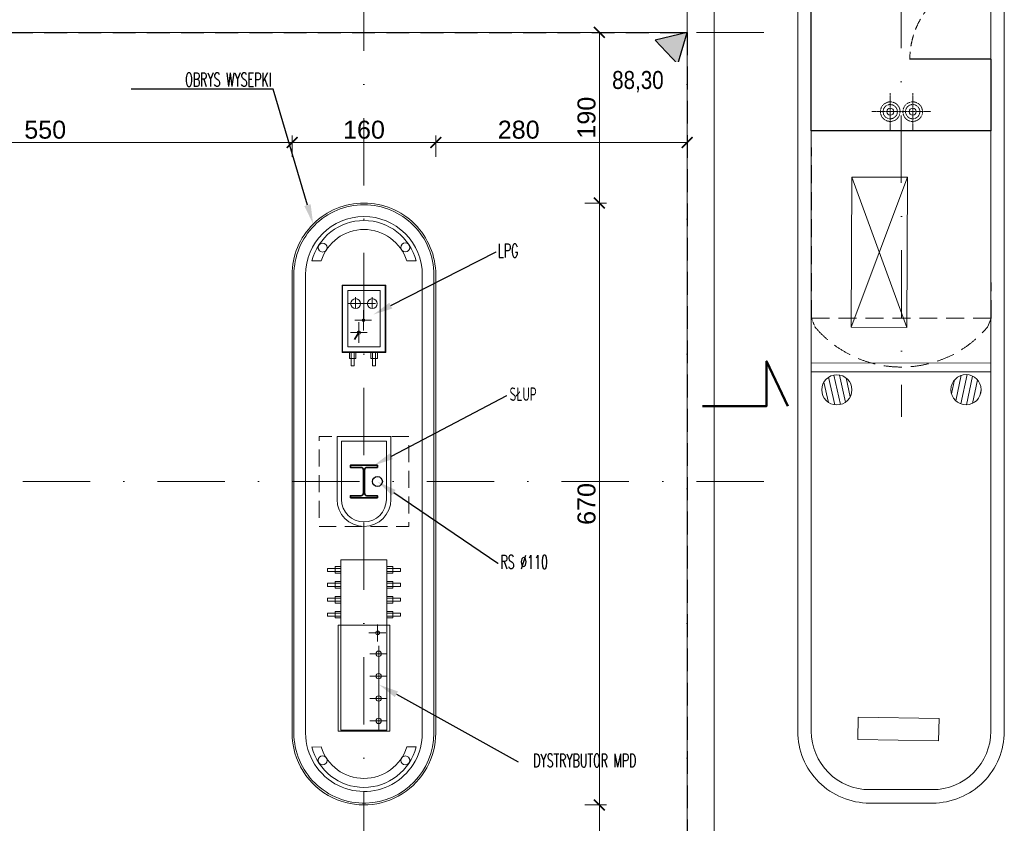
# Model space of a CAD drawing. Extents: x 261105 to 7565828, y -85627 to 5881792.
# Tile 27 of 116: x 329120 to 340085, y -26107 to -17161. Entities that reach past the tile are written whole.
import ezdxf
from ezdxf import colors
from ezdxf.entities.mleader import LeaderData, LeaderLine
from ezdxf.enums import TextEntityAlignment as Align
from ezdxf.math import Vec2, Vec3

# ---------------------------------------------------------------- set-up
doc = ezdxf.new("R2010")
doc.units = 0
doc.header["$MEASUREMENT"] = 0
for name, pattern in [('( Dashed )', [0.75, 0.5, -0.25]), ('219-1000', [0]), ('DASHDOT2', [0.5, 0.25, -0.125, 0, -0.125]), ('DASHED', [19.05, 12.7, -6.35])]:
    doc.linetypes.add(name, pattern=pattern)
doc.layers.add('100_rzut_okna', color=1, linetype='Continuous')
doc.layers.add('zz-odwodnienie', color=31, linetype='Continuous')
for name, color, linetype, lineweight in [('1135_siatka_kwadratow_znak_wewn', 7, 'Continuous', 18), ('A_obiekty_cienka linia', 7, 'Continuous', 9), ('A_sciany', 7, 'Continuous', 30), ('konstrukcja', 140, 'Continuous', 35), ('krawężnik wew', 132, 'Continuous', 5), ('linii', 7, 'Continuous', 15), ('linii słupów', 221, 'Continuous', 5), ('OSIE', 7, 'Continuous', 5), ('Przekrój znaki', 150, 'Continuous', 50)]:
    doc.layers.add(name, color=color, linetype=linetype, lineweight=lineweight)
for name, color, linetype, lineweight, true_color in [('A_pałąk wysepki', 7, 'Continuous', 13, 0x353535), ('krawężnik zew', 7, 'Continuous', 30, 0x000000), ('TB_CIENKA', 7, 'Continuous', 5, 0x7f7f7f), ('technologia', 7, 'Continuous', 5, 0x7f7f7f), ('tlo', 7, 'Continuous', 9, 0xb2b2b2), ('wymiary', 7, 'Continuous', 9, 0x7f7f7f), ('zbiornik', 7, 'DASHED', 5, 0x999999)]:
    doc.layers.add(name, color=color, linetype=linetype, lineweight=lineweight, true_color=true_color)
doc.styles.add('ARIAL', font='arial.ttf')
doc.styles.add('CP_ATTR', font='txt')
doc.styles.get("Standard").update_dxf_attribs({"font": 'TXT.shx'})
doc.linetypes.add('GAS_LINE', pattern='A,12.7,-5.08,["GAS",Standard,S=2.54,R=0,X=-2.54,Y=-1.27],-6.35', length=24.13)
doc.linetypes.add('OGRODZENIE1', pattern='A,0.25,-0.1,[133,ltypeshp.shx,S=0.1,R=0,X=-0.1,Y=0],-0.1,1', length=1.45)
doc.dimstyles.new('mosstowy 1-100', dxfattribs={"dimscale": 20, "dimtxt": 10, "dimasz": 6, "dimexe": 4, "dimexo": 4, "dimgap": 2, "dimtad": 1, "dimdec": 0, "dimlfac": 0.1, "dimtxsty": 'ARIAL', "dimblk": 'ARCHTICK', "dimcen": 4, "dimclrd": 256, "dimclre": 256, "dimclrt": 7, "dimadec": 0, "dimazin": 0, "dimtfac": 1, "dimtdec": 0, "dimtmove": 1, "dimatfit": 3, "dimfxl": 8, "dimfxlon": 1, "dimlwd": -1, "dimlwe": 9, "dimarcsym": 0})

# ---------------------------------------------------------------- blocks, each defined once
blk = doc.blocks.new('pałąk wysepki PZT')
at = {"layer": 'A_pałąk wysepki', "flags": 128}
for points in [[(-0.59, 0.118), (-0.496, 0.072)], [(0.452, -0.396), (0.359, -0.35)]]:
    blk.add_lwpolyline(points, dxfattribs=at)
at = {"layer": 'A_pałąk wysepki'}
for centre in [(-0.548, -0.069), (0.278, -0.478)]:
    blk.add_circle(centre, 0.05, dxfattribs=at)
for radius, start, end in [(0.6, 168.1856, 319.2306), (0.5, 171.1657, 316.2505)]:
    blk.add_arc((-0.002, -0.005), radius, start, end, dxfattribs=at)
blk = doc.blocks.new('d_rzędna')
at = {"layer": 'zz-odwodnienie'}
blk.add_hatch(color=0, dxfattribs=at).paths.add_polyline_path([(0, 0), (0.369, 0.639), (-0.369, 0.639)])
at = {"layer": 'zz-odwodnienie', "color": 0}
for p, q in [((-0.369, 0.639), (0, 0)), ((0.369, 0.639), (-0.369, 0.639)), ((-0.369, 0.639), (0, 0)), ((0.369, 0.639), (-0.369, 0.639)), ((0, 0), (0.369, 0.639)), ((0, 0), (0.369, 0.639))]:
    blk.add_line(p, q, dxfattribs=at)
blk = doc.blocks.new('D_wysokościówka_2025-09-03')
at = {"layer": 'zz-odwodnienie', "color": 253, "true_color": 0x999999, "xscale": 0.5, "yscale": 0.4999999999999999, "zscale": 0.4999999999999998, "rotation": 107.2529662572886}
blk.add_blockref('d_rzędna', (67.998, -130.621, 0), dxfattribs=at)
at = {"layer": 'zz-odwodnienie', "color": 253, "lineweight": 13, "true_color": 0x999999, "insert": (67.058, -130.636, 0), "char_height": 0.2, "width": 0.87677, "attachment_point": 1, "rotation": 333.7089, "style": 'ARIAL', "bg_fill": 2}
blk.add_mtext('{\\fArial Narrow|b0|i0|c238|p34;88,30}', dxfattribs=at)
blk = doc.blocks.new('dgfdsgsg')
at = {"layer": 'tlo'}
h = blk.add_hatch(dxfattribs=at)
h.set_pattern_fill('ANSI31', color=256, scale=500, angle=327.5064)
h.set_pattern_definition([(282.50639815, (-8648115.194, -21312761.947), (-61.01698947, -13.53428964), [])])
h.paths.add_polyline_path([(372072, 12542, -1), (372355, 12362, -1)])
h = blk.add_hatch(dxfattribs=at)
h.set_pattern_fill('ANSI31', color=256, scale=500, angle=212.644)
h.set_pattern_definition([(257.64395496, (9449911.097, -21289015.904), (61.05229544, -13.37412508), [])])
h.paths.add_polyline_path([(373794, 12545, 1), (373511, 12363, 1)])
at = {"layer": 'tlo', "linetype": 'Continuous', "lineweight": 30, "ltscale": 500}
blk.add_line((373929, 16134, 0), (373029, 16133, 0), dxfattribs=at)
at = {"layer": 'tlo'}
for p, q in [((372448, 8559, 0), (372452, 8809, 0)), ((372452, 8809, 0), (373352, 8795, 0)), ((373352, 8795, 0), (373348, 8545, 0)), ((373348, 8545, 0), (372448, 8559, 0))]:
    blk.add_line(p, q, dxfattribs=at)
at = {"layer": 'tlo', "elevation": 0, "flags": 128}
for points in [[(372579, 7852), (373279, 7852, 0.414214), (374079, 8652), (374079, 19152, 0.414214), (373279, 19952), (372579, 19952, 0.414214), (371779, 19152), (371779, 8652, 0.414214)], [(372579, 8002), (373279, 8002, 0.414214), (373929, 8652), (373929, 19152, 0.414214), (373279, 19802), (372579, 19802, 0.414214), (371929, 19152), (371929, 8652, 0.414214)]]:
    blk.add_lwpolyline(points, format="xyb", close=True, dxfattribs=at)
at = {"layer": 'tlo', "linetype": 'OGRODZENIE1', "lineweight": 30, "ltscale": 500, "elevation": 0}
blk.add_lwpolyline([(373929, 16134), (373929, 15334), (371929, 15334), (371929, 19152), (373929, 19152), (373930, 17033)], dxfattribs=at)
at = {"layer": 'tlo', "elevation": 0, "flags": 128}
for points in [[(371929, 12751), (373929, 12752)], [(371929, 12651), (373929, 12652)]]:
    blk.add_lwpolyline(points, dxfattribs=at)
at = {"layer": 'tlo'}
for centre in [(372214, 12452, 0), (373653, 12454, 0)]:
    blk.add_circle(centre, 168, dxfattribs=at)
at = {"layer": 'tlo', "linetype": 'DASHED', "ltscale": 10}
blk.add_arc((373927, 16133, 0), 900, 89.8093, 180.1218, dxfattribs=at)
blk = doc.blocks.new('fdgfdgdfg')
at = {"layer": 'OSIE', "linetype": 'DASHDOT2', "ltscale": 3000}
for p, q in [((366948, 34226, 0), (366948, 47637, 0)), ((370548, 34226, 0), (370548, 47637, 0)), ((346648, 46432, 0), (371435, 46432, 0)), ((346648, 41432, 0), (371435, 41432, 0))]:
    blk.add_line(p, q, dxfattribs=at)
blk = doc.blocks.new('dyst')
at = {"layer": 'technologia', "ltscale": 0.002, "extrusion": (1.88532e-09, -7.17281e-08, 1)}
for p, q in [((1.674, -0.01, 0), (1.096, -0.01, 0)), ((1.096, -0.01, 0), (1.096, -1.19, 0)), ((1.096, -1.19, 0), (1.096, -0.01, 0)), ((1.096, -0.01, 0), (1.674, -0.01, 0)), ((1.674, -0.01, 0), (1.096, -0.01, 0)), ((1.096, -0.01, 0), (1.096, -1.19, 0)), ((1.096, -1.19, 0), (1.096, -0.01, 0)), ((1.096, -0.01, 0), (1.674, -0.01, 0)), ((1.129, -0.02, 0), (1.642, -0.02, 0)), ((1.129, -1.916, 0), (1.129, -0.02, 0)), ((1.129, -0.02, 0), (1.642, -0.02, 0)), ((1.129, -1.916, 0), (1.129, -0.02, 0)), ((1.221, -0.961, 0), (1.221, -0.02, 0)), ((1.221, -0.961, 0), (1.221, -0.02, 0)), ((1.642, -0.02, 0), (1.642, -1.916, 0)), ((1.642, -0.02, 0), (1.642, -1.916, 0)), ((1.674, -1.19, 0), (1.674, -0.01, 0)), ((1.674, -0.01, 0), (1.674, -1.19, 0)), ((1.674, -1.19, 0), (1.674, -0.01, 0)), ((1.674, -0.01, 0), (1.674, -1.19, 0)), ((1.129, -0.125, 0), (1.318, -0.125, 0)), ((1.129, -0.125, 0), (1.318, -0.125, 0)), ((1.129, -0.374, 0), (1.318, -0.374, 0)), ((1.129, -0.374, 0), (1.318, -0.374, 0)), ((1.129, -0.623, 0), (1.318, -0.623, 0)), ((1.129, -0.623, 0), (1.318, -0.623, 0)), ((1.129, -0.872, 0), (1.318, -0.872, 0)), ((1.129, -0.872, 0), (1.318, -0.872, 0)), ((1.233, -1.199, 0), (1.233, -1.01, 0)), ((1.233, -1.199, 0), (1.233, -1.01, 0)), ((1.674, -1.19, 0), (1.096, -1.19, 0)), ((1.674, -1.19, 0), (1.096, -1.19, 0)), ((1.674, -1.19, 0), (1.096, -1.19, 0)), ((1.674, -1.19, 0), (1.096, -1.19, 0)), ((1.642, -1.19, 0), (1.129, -1.19, 0)), ((1.642, -1.19, 0), (1.129, -1.19, 0)), ((1.141, -1.106, 0), (1.33, -1.106, 0)), ((1.141, -1.106, 0), (1.33, -1.106, 0)), ((1.129, -1.29, 0), (0.98, -1.29, 0)), ((0.98, -1.29, 0), (0.98, -1.325, 0)), ((1.129, -1.29, 0), (0.98, -1.29, 0)), ((0.98, -1.29, 0), (0.98, -1.325, 0)), ((1.129, -1.271, 0), (1.064, -1.271, 0)), ((1.064, -1.271, 0), (1.064, -1.344, 0)), ((1.129, -1.271, 0), (1.064, -1.271, 0)), ((1.064, -1.271, 0), (1.064, -1.344, 0)), ((1.129, -1.344, 0), (1.129, -1.271, 0)), ((1.129, -1.344, 0), (1.129, -1.271, 0)), ((1.129, -1.325, 0), (1.129, -1.29, 0)), ((1.129, -1.325, 0), (1.129, -1.29, 0)), ((1.642, -1.344, 0), (1.642, -1.271, 0)), ((1.642, -1.271, 0), (1.707, -1.271, 0)), ((1.642, -1.344, 0), (1.642, -1.271, 0)), ((1.642, -1.271, 0), (1.707, -1.271, 0)), ((1.642, -1.325, 0), (1.642, -1.29, 0)), ((1.642, -1.29, 0), (1.791, -1.29, 0)), ((1.642, -1.325, 0), (1.642, -1.29, 0)), ((1.642, -1.29, 0), (1.791, -1.29, 0)), ((1.707, -1.271, 0), (1.707, -1.344, 0)), ((1.707, -1.271, 0), (1.707, -1.344, 0)), ((1.791, -1.29, 0), (1.791, -1.325, 0)), ((1.791, -1.29, 0), (1.791, -1.325, 0)), ((0.98, -1.325, 0), (1.129, -1.325, 0)), ((0.98, -1.325, 0), (1.129, -1.325, 0)), ((1.064, -1.344, 0), (1.129, -1.344, 0)), ((1.064, -1.344, 0), (1.129, -1.344, 0)), ((1.791, -1.325, 0), (1.642, -1.325, 0)), ((1.791, -1.325, 0), (1.642, -1.325, 0)), ((1.707, -1.344, 0), (1.642, -1.344, 0)), ((1.707, -1.344, 0), (1.642, -1.344, 0)), ((1.129, -1.456, 0), (0.98, -1.456, 0)), ((0.98, -1.456, 0), (0.98, -1.491, 0)), ((1.129, -1.456, 0), (0.98, -1.456, 0)), ((0.98, -1.456, 0), (0.98, -1.491, 0)), ((0.98, -1.491, 0), (1.129, -1.491, 0)), ((0.98, -1.491, 0), (1.129, -1.491, 0)), ((1.129, -1.437, 0), (1.064, -1.437, 0)), ((1.064, -1.437, 0), (1.064, -1.51, 0)), ((1.129, -1.437, 0), (1.064, -1.437, 0)), ((1.064, -1.437, 0), (1.064, -1.51, 0)), ((1.064, -1.51, 0), (1.129, -1.51, 0)), ((1.064, -1.51, 0), (1.129, -1.51, 0)), ((1.129, -1.51, 0), (1.129, -1.437, 0)), ((1.129, -1.51, 0), (1.129, -1.437, 0)), ((1.129, -1.491, 0), (1.129, -1.456, 0)), ((1.129, -1.491, 0), (1.129, -1.456, 0)), ((1.642, -1.51, 0), (1.642, -1.437, 0)), ((1.642, -1.437, 0), (1.707, -1.437, 0)), ((1.642, -1.51, 0), (1.642, -1.437, 0)), ((1.642, -1.437, 0), (1.707, -1.437, 0)), ((1.642, -1.491, 0), (1.642, -1.456, 0)), ((1.642, -1.456, 0), (1.791, -1.456, 0)), ((1.642, -1.491, 0), (1.642, -1.456, 0)), ((1.642, -1.456, 0), (1.791, -1.456, 0)), ((1.791, -1.491, 0), (1.642, -1.491, 0)), ((1.791, -1.491, 0), (1.642, -1.491, 0)), ((1.707, -1.51, 0), (1.642, -1.51, 0)), ((1.707, -1.51, 0), (1.642, -1.51, 0)), ((1.707, -1.437, 0), (1.707, -1.51, 0)), ((1.707, -1.437, 0), (1.707, -1.51, 0)), ((1.791, -1.456, 0), (1.791, -1.491, 0)), ((1.791, -1.456, 0), (1.791, -1.491, 0)), ((1.129, -1.622, 0), (0.98, -1.622, 0)), ((0.98, -1.622, 0), (0.98, -1.657, 0)), ((1.129, -1.622, 0), (0.98, -1.622, 0)), ((0.98, -1.622, 0), (0.98, -1.657, 0)), ((1.129, -1.603, 0), (1.064, -1.603, 0)), ((1.064, -1.603, 0), (1.064, -1.676, 0)), ((1.129, -1.603, 0), (1.064, -1.603, 0)), ((1.064, -1.603, 0), (1.064, -1.676, 0)), ((1.129, -1.676, 0), (1.129, -1.603, 0)), ((1.129, -1.676, 0), (1.129, -1.603, 0)), ((1.129, -1.657, 0), (1.129, -1.622, 0)), ((1.129, -1.657, 0), (1.129, -1.622, 0)), ((1.642, -1.676, 0), (1.642, -1.603, 0)), ((1.642, -1.603, 0), (1.707, -1.603, 0)), ((1.642, -1.676, 0), (1.642, -1.603, 0)), ((1.642, -1.603, 0), (1.707, -1.603, 0)), ((1.642, -1.657, 0), (1.642, -1.622, 0)), ((1.642, -1.622, 0), (1.791, -1.622, 0)), ((1.642, -1.657, 0), (1.642, -1.622, 0)), ((1.642, -1.622, 0), (1.791, -1.622, 0)), ((1.707, -1.603, 0), (1.707, -1.676, 0)), ((1.707, -1.603, 0), (1.707, -1.676, 0)), ((1.791, -1.622, 0), (1.791, -1.657, 0)), ((1.791, -1.622, 0), (1.791, -1.657, 0)), ((0.98, -1.657, 0), (1.129, -1.657, 0)), ((0.98, -1.657, 0), (1.129, -1.657, 0)), ((1.064, -1.676, 0), (1.129, -1.676, 0)), ((1.064, -1.676, 0), (1.129, -1.676, 0)), ((1.791, -1.657, 0), (1.642, -1.657, 0)), ((1.791, -1.657, 0), (1.642, -1.657, 0)), ((1.707, -1.676, 0), (1.642, -1.676, 0)), ((1.707, -1.676, 0), (1.642, -1.676, 0)), ((1.129, -1.788, 0), (0.98, -1.788, 0)), ((0.98, -1.788, 0), (0.98, -1.823, 0)), ((1.129, -1.788, 0), (0.98, -1.788, 0)), ((0.98, -1.788, 0), (0.98, -1.823, 0)), ((0.98, -1.823, 0), (1.129, -1.823, 0)), ((0.98, -1.823, 0), (1.129, -1.823, 0)), ((1.129, -1.769, 0), (1.064, -1.769, 0)), ((1.064, -1.769, 0), (1.064, -1.842, 0)), ((1.129, -1.769, 0), (1.064, -1.769, 0)), ((1.064, -1.769, 0), (1.064, -1.842, 0)), ((1.064, -1.842, 0), (1.129, -1.842, 0)), ((1.064, -1.842, 0), (1.129, -1.842, 0)), ((1.129, -1.842, 0), (1.129, -1.769, 0)), ((1.129, -1.842, 0), (1.129, -1.769, 0)), ((1.129, -1.823, 0), (1.129, -1.788, 0)), ((1.129, -1.823, 0), (1.129, -1.788, 0)), ((1.642, -1.842, 0), (1.642, -1.769, 0)), ((1.642, -1.769, 0), (1.707, -1.769, 0)), ((1.642, -1.842, 0), (1.642, -1.769, 0)), ((1.642, -1.769, 0), (1.707, -1.769, 0)), ((1.642, -1.823, 0), (1.642, -1.788, 0)), ((1.642, -1.788, 0), (1.791, -1.788, 0)), ((1.642, -1.823, 0), (1.642, -1.788, 0)), ((1.642, -1.788, 0), (1.791, -1.788, 0)), ((1.791, -1.823, 0), (1.642, -1.823, 0)), ((1.791, -1.823, 0), (1.642, -1.823, 0)), ((1.707, -1.842, 0), (1.642, -1.842, 0)), ((1.707, -1.842, 0), (1.642, -1.842, 0)), ((1.707, -1.769, 0), (1.707, -1.842, 0)), ((1.707, -1.769, 0), (1.707, -1.842, 0)), ((1.791, -1.788, 0), (1.791, -1.823, 0)), ((1.791, -1.788, 0), (1.791, -1.823, 0)), ((1.129, -1.916, 0), (1.642, -1.916, 0)), ((1.129, -1.916, 0), (1.642, -1.916, 0))]:
    blk.add_line(p, q, dxfattribs=at)
for centre, radius in [((1.221, -0.125, 0), 0.0299), ((1.221, -0.125, 0), 0.0299), ((1.221, -0.374, 0), 0.0299), ((1.221, -0.374, 0), 0.0299), ((1.221, -0.623, 0), 0.0299), ((1.221, -0.623, 0), 0.0299), ((1.221, -0.872, 0), 0.0299), ((1.221, -0.872, 0), 0.0299), ((1.233, -1.106, 0), 0.0209), ((1.233, -1.106, 0), 0.0209)]:
    blk.add_circle(centre, radius, dxfattribs=at)
blk = doc.blocks.new('4')
at = {"layer": 'technologia', "extrusion": (-6.13056e-09, -1.227e-08, 1), "elevation": 0, "flags": 128}
blk.add_lwpolyline([(372994, 33148), (373002, 34818), (372382, 34821), (372374, 33151), (372994, 33148), (372382, 34821), (373002, 34818), (372374, 33151)], dxfattribs=at)
at = {"layer": 'technologia', "color": 192, "linetype": '219-1000', "ltscale": 0.002, "extrusion": (4.03655e-07, 2.52893e-07, 1)}
for centre in [(372809, 35549, 0), (373059, 35549, 0)]:
    blk.add_circle(centre, 39.4, dxfattribs=at)
at = {"layer": 'technologia', "color": 192, "linetype": '219-1000', "ltscale": 0.002}
for centre in [(372809, 35549, 0), (373059, 35549, 0)]:
    blk.add_circle(centre, 39.4, dxfattribs=at)
at = {"layer": 'zbiornik', "linetype": 'DASHDOT2', "ltscale": 3000, "extrusion": (4.03655e-07, 2.52893e-07, 1)}
blk.add_line((372928, 40007, 0), (372934, 32153, 0), dxfattribs=at)
at = {"layer": 'zbiornik', "linetype": '( Dashed )', "ltscale": 400, "extrusion": (4.03655e-07, 2.52893e-07, 1)}
for p, q in [((371931, 33252, 0), (371928, 39252, 0)), ((373931, 33252, 0), (373928, 39252, 0)), ((371933, 33251, 0), (373933, 33252, 0)), ((373897, 33158, 0), (373931, 33252, 0))]:
    blk.add_line(p, q, dxfattribs=at)
at = {"layer": 'zbiornik', "linetype": '( Dashed )', "ltscale": 0.001, "extrusion": (4.03655e-07, 2.52893e-07, 1)}
for p, q in [((372809, 35753, 0), (372809, 35346, 0)), ((373059, 35753, 0), (373059, 35346, 0)), ((372605, 35549, 0), (373012, 35549, 0)), ((372855, 35549, 0), (373262, 35549, 0)), ((371970, 33153, 0), (371931, 33252, 0))]:
    blk.add_line(p, q, dxfattribs=at)
for centre, radius in [((372809, 35549, 0), 109), ((373059, 35549, 0), 109), ((372809, 35549, 0), 79.3), ((373059, 35549, 0), 79.3)]:
    blk.add_circle(centre, radius, dxfattribs=at)
at = {"layer": 'zbiornik', "linetype": '( Dashed )', "ltscale": 400, "extrusion": (4.03655e-07, 2.52893e-07, 1)}
blk.add_arc((372932, 33964, 0), 1258, 220.1565, 320.1088, dxfattribs=at)
at = {"layer": 'zbiornik', "linetype": 'Continuous', "ltscale": 400, "style": 'CP_ATTR', "flags": 9}
for tag, p in [('NAME', (372585, 38277, 0)), ('GROUP', (372585, 38277, 0)), ('NUMBER', (372585, 38277, 0)), ('PRODUCER', (372585, 38277, 0)), ('ARTICLE', (372585, 38277, 0)), ('PRODUCT-TYPE', (372585, 38277, 0)), ('ORDER-NO', (372586, 38277, 0)), ('CHARACTER', (372585, 38277, 0)), ('POWER', (372585, 38277, 0)), ('VOLTAGE', (372585, 38277, 0)), ('WEIGHT', (372585, 38277, 0)), ('OTHER', (372585, 38277, 0)), ('MATERIAL', (372585, 38277, 0))]:
    blk.add_attdef(tag, text='', height=0.02, rotation=121.0782, dxfattribs=at).set_placement(p, align=Align.MIDDLE_LEFT)
blk = doc.blocks.new('6')
at = {"layer": 'technologia', "linetype": '219-1000', "ltscale": 0.002}
for p, q in [((366704, 33619, 0), (366704, 32869, 0)), ((367192, 33619, 0), (366704, 33619, 0)), ((366710, 32874, 0), (366710, 33613, 0)), ((367185, 33613, 0), (366710, 33613, 0)), ((366767, 33557, 0), (366767, 32930, 0)), ((367129, 33557, 0), (366767, 33557, 0)), ((367129, 33557, 0), (367129, 32930, 0)), ((367185, 32874, 0), (367185, 33613, 0)), ((366855, 33483, 0), (366855, 33365, 0)), ((366855, 33483, 0), (366855, 33365, 0)), ((367041, 33483, 0), (367041, 33365, 0)), ((366774, 33412, 0), (367077, 33412, 0)), ((366942, 33340, 0), (366942, 33113, 0)), ((367032, 33227, 0), (366848, 33227, 0)), ((366891, 33204, 0), (366891, 32977, 0)), ((366983, 33090, 0), (366799, 33090, 0)), ((367129, 32930, 0), (366767, 32930, 0)), ((366704, 32869, 0), (366948, 32868, 0)), ((367185, 32874, 0), (366710, 32874, 0)), ((366786, 32868, 0), (366859, 32868, 0)), ((366786, 32803, 0), (366786, 32868, 0)), ((366859, 32803, 0), (366786, 32803, 0)), ((366805, 32868, 0), (366840, 32868, 0)), ((366805, 32719, 0), (366805, 32868, 0)), ((366840, 32868, 0), (366840, 32719, 0)), ((366859, 32868, 0), (366859, 32803, 0)), ((366948, 32868, 0), (367192, 32868, 0)), ((367024, 32868, 0), (367098, 32868, 0)), ((367024, 32803, 0), (367024, 32868, 0)), ((367098, 32803, 0), (367024, 32803, 0)), ((367044, 32868, 0), (367078, 32868, 0)), ((367044, 32719, 0), (367044, 32868, 0)), ((367078, 32868, 0), (367078, 32719, 0)), ((367098, 32868, 0), (367098, 32803, 0)), ((366840, 32719, 0), (366805, 32719, 0)), ((367078, 32719, 0), (367044, 32719, 0))]:
    blk.add_line(p, q, dxfattribs=at)
at = {"layer": 'technologia', "linetype": 'GAS_LINE', "lineweight": 35, "ltscale": 0.05}
blk.add_line((366842, 33013, 0), (366891, 33090, 0), dxfattribs=at)
at = {"layer": 'technologia', "linetype": '219-1000', "ltscale": 0.002, "elevation": 0}
blk.add_lwpolyline([(366704, 33619), (366704, 32868), (367192, 32868), (367192, 33619)], close=True, dxfattribs=at)
at = {"layer": 'technologia', "linetype": '219-1000', "ltscale": 0.002}
for centre, radius in [((366855, 33412, 0), 55.6), ((367041, 33412, 0), 55.6), ((366942, 33227, 0), 14.4), ((366891, 33090, 0), 18.4)]:
    blk.add_circle(centre, radius, dxfattribs=at)
blk = doc.blocks.new('sss')
at = {"layer": 'A_obiekty_cienka linia', "color": 7, "lineweight": 25}
blk.add_circle((367098, 21432, 0), 55, dxfattribs=at)
at = {"layer": 'konstrukcja', "elevation": 0}
blk.add_lwpolyline([(366798, 21252), (367098, 21252), (367098, 21274), (366981, 21274, -0.414214), (366954, 21301), (366954, 21562, -0.414214), (366981, 21589), (367098, 21589), (367098, 21612), (366798, 21612), (366798, 21589), (366915, 21589, -0.414214), (366942, 21562), (366942, 21301, -0.414214), (366915, 21274), (366798, 21274)], format="xyb", close=True, dxfattribs=at)
at = {"layer": 'linii słupów', "linetype": 'Continuous'}
for p, q in [((367248, 21932, 0), (366648, 21932, 0)), ((366648, 21932, 0), (366648, 21232, 0)), ((367248, 21232, 0), (367248, 21932, 0)), ((367198, 21882, 0), (366698, 21882, 0)), ((366698, 21882, 0), (366698, 21232, 0)), ((367198, 21232, 0), (367198, 21882, 0))]:
    blk.add_line(p, q, dxfattribs=at)
at = {"layer": 'linii słupów', "linetype": 'DASHED', "ltscale": 15, "elevation": 0, "flags": 128}
blk.add_lwpolyline([(367448, 21932), (366448, 21932), (366448, 20932), (367448, 20932)], close=True, dxfattribs=at)
at = {"layer": 'linii słupów', "linetype": 'Continuous'}
for radius in [300, 250]:
    blk.add_arc((366948, 21232, 0), radius, 180, 0, dxfattribs=at)
blk = doc.blocks.new('_ArchTick')
at = {"layer": '100_rzut_okna', "color": 0, "linetype": 'Continuous', "const_width": 0.15}
blk.add_lwpolyline([(-0.5, -0.5), (0.5, 0.5)], dxfattribs=at)
blk = doc.blocks.new('*D1592')
at = {"layer": 'Defpoints', "color": 0}
for p in [(332954, -25643), (325854, -26344), (332954, -28722)]:
    blk.add_point(p, dxfattribs=at)
at = {"layer": 'wymiary', "lineweight": 9}
for p, q in [((325854, -28562), (325854, -28802)), ((332954, -28562), (332954, -28802))]:
    blk.add_line(p, q, dxfattribs=at)
at = {"layer": 'wymiary'}
blk.add_line((325854, -28722), (332954, -28722), dxfattribs=at)
at = {"layer": 'wymiary', "xscale": 120, "yscale": 120, "zscale": 120, "rotation": 180}
blk.add_blockref('_ArchTick', (325854, -28722), dxfattribs=at)
at = {"layer": 'wymiary', "xscale": 120, "yscale": 120, "zscale": 120}
blk.add_blockref('_ArchTick', (332954, -28722), dxfattribs=at)
at = {"layer": 'wymiary', "color": 7, "insert": (329404, -28580), "char_height": 200, "attachment_point": 5, "style": 'ARIAL'}
blk.add_mtext('710', dxfattribs=at)
blk = doc.blocks.new('*D1593')
at = {"layer": 'Defpoints', "color": 0}
for p in [(332954, -25643), (336554, -26375), (336554, -28722)]:
    blk.add_point(p, dxfattribs=at)
at = {"layer": 'wymiary', "lineweight": 9}
for p, q in [((332954, -28562), (332954, -28802)), ((336554, -28562), (336554, -28802))]:
    blk.add_line(p, q, dxfattribs=at)
at = {"layer": 'wymiary'}
blk.add_line((332954, -28722), (336554, -28722), dxfattribs=at)
at = {"layer": 'wymiary', "xscale": 120, "yscale": 120, "zscale": 120, "rotation": 180}
blk.add_blockref('_ArchTick', (332954, -28722), dxfattribs=at)
at = {"layer": 'wymiary', "xscale": 120, "yscale": 120, "zscale": 120}
blk.add_blockref('_ArchTick', (336554, -28722), dxfattribs=at)
at = {"layer": 'wymiary', "color": 7, "insert": (334754, -28580), "char_height": 200, "attachment_point": 5, "style": 'ARIAL'}
blk.add_mtext('360', dxfattribs=at)
blk = doc.blocks.new('*D1594')
at = {"layer": 'Defpoints', "color": 0}
for p in [(336854, -25389), (336554, -26375), (336854, -28722)]:
    blk.add_point(p, dxfattribs=at)
at = {"layer": 'wymiary', "lineweight": 9}
for p, q in [((336554, -28562), (336554, -28802)), ((336854, -28562), (336854, -28802))]:
    blk.add_line(p, q, dxfattribs=at)
at = {"layer": 'wymiary'}
blk.add_line((336554, -28722), (336854, -28722), dxfattribs=at)
at = {"layer": 'wymiary', "xscale": 120, "yscale": 120, "zscale": 120, "rotation": 180}
blk.add_blockref('_ArchTick', (336554, -28722), dxfattribs=at)
at = {"layer": 'wymiary', "xscale": 120, "yscale": 120, "zscale": 120}
blk.add_blockref('_ArchTick', (336854, -28722), dxfattribs=at)
at = {"layer": 'wymiary', "color": 7, "insert": (336320, -28580), "char_height": 200, "attachment_point": 5, "style": 'ARIAL'}
blk.add_mtext('30', dxfattribs=at)
blk = doc.blocks.new('*D1605')
at = {"layer": 'Defpoints', "color": 0}
for p in [(333855, -17303), (332954, -19202), (335575, -19202)]:
    blk.add_point(p, dxfattribs=at)
at = {"layer": 'wymiary', "lineweight": 9}
for p, q in [((335415, -17303), (335655, -17303)), ((335415, -19202), (335655, -19202))]:
    blk.add_line(p, q, dxfattribs=at)
at = {"layer": 'wymiary'}
blk.add_line((335575, -17303), (335575, -19202), dxfattribs=at)
at = {"layer": 'wymiary', "xscale": 120, "yscale": 120, "zscale": 120}
for p, rotation in [((335575, -17303), 90), ((335575, -19202), 270)]:
    blk.add_blockref('_ArchTick', p, dxfattribs=dict(at, rotation=rotation))
at = {"layer": 'wymiary', "color": 7, "insert": (335433, -18252), "char_height": 200, "attachment_point": 5, "rotation": 90, "style": 'ARIAL'}
blk.add_mtext('190', dxfattribs=at)
blk = doc.blocks.new('*D1606')
at = {"layer": 'Defpoints', "color": 0}
for p in [(332954, -19202), (332954, -25902), (335575, -25902)]:
    blk.add_point(p, dxfattribs=at)
at = {"layer": 'wymiary', "lineweight": 9}
for p, q in [((335415, -19202), (335655, -19202)), ((335415, -25902), (335655, -25902))]:
    blk.add_line(p, q, dxfattribs=at)
at = {"layer": 'wymiary'}
blk.add_line((335575, -19202), (335575, -25902), dxfattribs=at)
at = {"layer": 'wymiary', "xscale": 120, "yscale": 120, "zscale": 120}
for p, rotation in [((335575, -19202), 90), ((335575, -25902), 270)]:
    blk.add_blockref('_ArchTick', p, dxfattribs=dict(at, rotation=rotation))
at = {"layer": 'wymiary', "color": 7, "insert": (335433, -22552), "char_height": 200, "attachment_point": 5, "rotation": 90, "style": 'ARIAL'}
blk.add_mtext('670', dxfattribs=at)
blk = doc.blocks.new('*D1607')
at = {"layer": 'Defpoints', "color": 0}
for p in [(332954, -25902), (332954, -27853), (335575, -27853)]:
    blk.add_point(p, dxfattribs=at)
at = {"layer": 'wymiary', "lineweight": 9}
for p, q in [((335415, -25902), (335655, -25902)), ((335415, -27853), (335655, -27853))]:
    blk.add_line(p, q, dxfattribs=at)
at = {"layer": 'wymiary'}
blk.add_line((335575, -25902), (335575, -27853), dxfattribs=at)
at = {"layer": 'wymiary', "xscale": 120, "yscale": 120, "zscale": 120}
for p, rotation in [((335575, -25902), 90), ((335575, -27853), 270)]:
    blk.add_blockref('_ArchTick', p, dxfattribs=dict(at, rotation=rotation))
at = {"layer": 'wymiary', "color": 7, "insert": (335433, -26877), "char_height": 200, "attachment_point": 5, "rotation": 90, "style": 'ARIAL'}
blk.add_mtext('195', dxfattribs=at)
blk = doc.blocks.new('*D1612')
at = {"layer": 'Defpoints', "color": 0}
for p in [(332154, -18529), (326654, -22964), (332154, -23287)]:
    blk.add_point(p, dxfattribs=at)
at = {"layer": 'wymiary', "lineweight": 9}
for p, q in [((326654, -18689), (326654, -18449)), ((332154, -18689), (332154, -18449))]:
    blk.add_line(p, q, dxfattribs=at)
at = {"layer": 'wymiary'}
blk.add_line((326654, -18529), (332154, -18529), dxfattribs=at)
at = {"layer": 'wymiary', "xscale": 120, "yscale": 120, "zscale": 120, "rotation": 180}
blk.add_blockref('_ArchTick', (326654, -18529), dxfattribs=at)
at = {"layer": 'wymiary', "xscale": 120, "yscale": 120, "zscale": 120}
blk.add_blockref('_ArchTick', (332154, -18529), dxfattribs=at)
at = {"layer": 'wymiary', "color": 7, "insert": (329404, -18387), "char_height": 200, "attachment_point": 5, "style": 'ARIAL'}
blk.add_mtext('550', dxfattribs=at)
blk = doc.blocks.new('*D1613')
at = {"layer": 'Defpoints', "color": 0}
for p in [(333754, -18529), (332154, -23287), (333754, -23418)]:
    blk.add_point(p, dxfattribs=at)
at = {"layer": 'wymiary', "lineweight": 9}
for p, q in [((332154, -18689), (332154, -18449)), ((333754, -18689), (333754, -18449))]:
    blk.add_line(p, q, dxfattribs=at)
at = {"layer": 'wymiary'}
blk.add_line((332154, -18529), (333754, -18529), dxfattribs=at)
at = {"layer": 'wymiary', "xscale": 120, "yscale": 120, "zscale": 120, "rotation": 180}
blk.add_blockref('_ArchTick', (332154, -18529), dxfattribs=at)
at = {"layer": 'wymiary', "xscale": 120, "yscale": 120, "zscale": 120}
blk.add_blockref('_ArchTick', (333754, -18529), dxfattribs=at)
at = {"layer": 'wymiary', "color": 7, "insert": (332954, -18387), "char_height": 200, "attachment_point": 5, "style": 'ARIAL'}
blk.add_mtext('160', dxfattribs=at)
blk = doc.blocks.new('*D1614')
at = {"layer": 'Defpoints', "color": 0}
for p in [(336554, -18529), (333754, -23418), (336554, -24155)]:
    blk.add_point(p, dxfattribs=at)
at = {"layer": 'wymiary', "lineweight": 9}
for p, q in [((333754, -18689), (333754, -18449)), ((336554, -18689), (336554, -18449))]:
    blk.add_line(p, q, dxfattribs=at)
at = {"layer": 'wymiary'}
blk.add_line((333754, -18529), (336554, -18529), dxfattribs=at)
at = {"layer": 'wymiary', "xscale": 120, "yscale": 120, "zscale": 120, "rotation": 180}
blk.add_blockref('_ArchTick', (333754, -18529), dxfattribs=at)
at = {"layer": 'wymiary', "xscale": 120, "yscale": 120, "zscale": 120}
blk.add_blockref('_ArchTick', (336554, -18529), dxfattribs=at)
at = {"layer": 'wymiary', "color": 7, "insert": (334677, -18387), "char_height": 200, "attachment_point": 5, "style": 'ARIAL'}
blk.add_mtext('280', dxfattribs=at)
blk = doc.blocks.new('DFSFSD')
at = {"layer": 'Przekrój znaki'}
blk.add_lwpolyline([(391239, -44061), (391954, -44061), (391954, -43561), (392188, -44061)], dxfattribs=at)

msp = doc.modelspace()

# ---------------------------------------------------------------- linework, layer by layer
at = {"layer": '1135_siatka_kwadratow_znak_wewn', "elevation": 0}
msp.add_lwpolyline([(332716.1, -20121.1), (332716.1, -20859.8), (333197.3, -20859.8), (333191.1, -20114.8), (332716.1, -20114.8)], dxfattribs=at)
at = {"layer": 'krawężnik wew', "elevation": 0, "flags": 128}
for points in [[(332153.6, -20002.1), (332153.6, -25102.1, 0.2882474), (332606.8, -25823.1, 0.5524968), (333753.6, -25102.1), (333753.6, -20002.1, 0.4142136), (332953.6, -19202.1, 0.4142136)], [(332173.6, -20002.1), (332173.6, -25102.1, 0.4217446), (332973.5, -25881.9), (332973.5, -25881.9, 0.4067224), (333733.6, -25102.1), (333733.6, -20002.1, 0.4142136), (332953.6, -19222.1, 0.4142136)], [(332303.6, -20002.1), (332303.6, -25102.1, 0.2882474), (332671.9, -25687.9, 0.5524969), (333603.6, -25102.1), (333603.6, -20002.1, 0.4142136), (332953.6, -19352.1, 0.4142135)]]:
    msp.add_lwpolyline(points, format="xyb", close=True, dxfattribs=at)

# ---------------------------------------------------------------- block references
at = {"layer": '1135_siatka_kwadratow_znak_wewn', "yscale": 999.9999999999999}
for p, xscale, zscale, rotation in [((332953.6, -20002.1, 0), -1000, 1000, 153.7083968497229), ((332953.6, -25102.1, 0), 999.9999999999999, 999.9999999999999, 26.29109939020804)]:
    msp.add_blockref('pałąk wysepki PZT', p, dxfattribs=dict(at, xscale=xscale, zscale=zscale, rotation=rotation))
at = {"layer": 'technologia', "color": 8, "linetype": 'Continuous', "xscale": 999.9999999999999, "yscale": 999.9999999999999, "zscale": 999.9999999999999, "rotation": 179.9997480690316}
msp.add_blockref('dyst', (334338.9, -25091.9, 0), dxfattribs=at)

# ---------------------------------------------------------------- next in the draw order: block references
at = {"layer": 'krawężnik zew', "xscale": 999.9999999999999, "yscale": 999.9999999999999, "zscale": 999.9999999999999, "rotation": 26.29109939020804}
msp.add_blockref('D_wysokościówka_2025-09-03', (217733.7, 69687.7, 0), dxfattribs=at)

# ---------------------------------------------------------------- next in the draw order: linework, layer by layer
at = {"layer": 'linii', "elevation": 0}
msp.add_lwpolyline([(313853.6, -17002.5), (336853.6, -17002.5), (336853.6, -28152.5), (313853.6, -28152.5)], close=True, dxfattribs=at)
msp.add_lwpolyline([(314153.6, -17302.5), (336553.6, -17302.5), (336553.6, -27852.5), (314153.6, -27852.5), (314153.6, -17302.5)], dxfattribs=at)
at = {"layer": 'linii', "linetype": 'DASHED', "lineweight": 30, "ltscale": 20, "elevation": 0}
msp.add_lwpolyline([(314153.6, -17302.5), (336553.6, -17302.5), (336553.6, -27302.5), (314153.6, -27302.5), (314153.6, -17302.5)], dxfattribs=at)

# ---------------------------------------------------------------- next in the draw order: block references
at = {"layer": 'linii'}
for name, p in [('dgfdsgsg', (-33994.2, -33734.1)), ('4', (-33994.2, -53734.1)), ('fdgfdgdfg', (-33994.2, -63734.8)), ('6', (-33994.2, -53734.1)), ('sss', (-33994.2, -43734.1))]:
    msp.add_blockref(name, p, dxfattribs=at)
at = {"layer": 'wymiary'}
msp.add_blockref('DFSFSD', (-54515.6, 22597.9, 0), dxfattribs=at)

# ---------------------------------------------------------------- next in the draw order: dimensions: what is measured, and where the dimension line sits
for base, p1, p2, picture, middle in [((335574.8, -19202.1), (333854.8, -17302.5, 0), (332953.6, -19202.1, 0), '*D1605', (335432.7, -18252.3)), ((335574.8, -25902.1), (332953.6, -19202.1), (332953.6, -25902.1, 0), '*D1606', (335432.7, -22552.1)), ((335574.8, -27852.5), (332953.6, -25902.1, 0), (332953.6, -27852.5, 0), '*D1607', (335432.7, -26877.3))]:
    dim = msp.add_linear_dim(base=base, p1=p1, p2=p2, angle=90, dimstyle='mosstowy 1-100', dxfattribs=at)
    dim.commit()
    dim.dimension.update_dxf_attribs({"geometry": picture, "text_midpoint": middle})
for base, p1, p2, picture, middle in [((332153.6, -18528.8), (326653.6, -22964.1, 0), (332153.6, -23287.3, 0), '*D1612', (329403.6, -18386.7)), ((333753.6, -18528.8), (332153.6, -23287.3, 0), (333753.6, -23418.4, 0), '*D1613', (332953.6, -18386.7)), ((332953.6, -28722.5), (325853.5, -26343.9, 0), (332953.6, -25642.5, 0), '*D1592', (329403.6, -28580.4)), ((336553.6, -28722.5), (332953.6, -25642.5, 0), (336553.6, -26375.5, 0), '*D1593', (334753.6, -28580.3))]:
    dim = msp.add_linear_dim(base=base, p1=p1, p2=p2, dimstyle='mosstowy 1-100', dxfattribs=at)
    dim.commit()
    dim.dimension.update_dxf_attribs({"geometry": picture, "text_midpoint": middle})
for base, p1, p2, picture, middle in [((336553.6, -18528.8), (333753.6, -23418.4, 0), (336553.6, -24155.2, 0), '*D1614', (334677.3, -18528.8)), ((336853.6, -28722.5), (336553.6, -26375.5, 0), (336853.6, -25389.4, 0), '*D1594', (336319.7, -28722.5))]:
    dim = msp.add_linear_dim(base=base, p1=p1, p2=p2, dimstyle='mosstowy 1-100', dxfattribs=at)
    dim.commit()
    dim.dimension.update_dxf_attribs({"geometry": picture, "text_midpoint": middle, "dimtype": 160})

# ---------------------------------------------------------------- next in the draw order: leaders
at = {"layer": 'TB_CIENKA'}
ml = msp.add_multileader_mtext('Standard', dxfattribs=at)
ml.set_content('{\\Fsimplex.shx|c238;\\W0.6;\\C7;OBRYS WYSEPKI}', color=256)
ml.set_leader_properties()
ml.build(insert=Vec2(0, 0))
ml.multileader.update_dxf_attribs({"text_right_attachment_type": 6, "dogleg_length": 0.36, "arrow_head_size": 220})
ctx = ml.context
ctx.base_point, ctx.char_height, ctx.arrow_head_size, ctx.landing_gap_size, ctx.plane_origin = Vec3(330840.6, -17843.3, 0), 150, 220, 20, Vec3(332754.6, -19965.4, 0)
ctx.right_attachment, ctx.text_align_type = 6, 2
notes = []
notes.append((ctx, [(0, (1, 1, 0), (331943.9, -17933.3, 0), (-1, 0), 0.36, [(0, [(332387.9, -19436.4, 0)], 0, [])])]))
ctx.mtext.insert, ctx.mtext.width, ctx.mtext.defined_height, ctx.mtext.alignment, ctx.mtext.flow_direction = Vec3(331923.5, -17753.3, 0), 2006.577, 758.7, 3, 5
ml = msp.add_multileader_mtext('Standard', dxfattribs=at)
ml.set_content('{\\Fsimplex.shx|c238;\\W0.6;\\C7;LPG}', color=256)
ml.set_leader_properties()
ml.build(insert=Vec2(0, 0))
ml.multileader.update_dxf_attribs({"text_right_attachment_type": 6, "dogleg_length": 0.36, "arrow_head_size": 220})
ctx = ml.context
ctx.base_point, ctx.char_height, ctx.arrow_head_size, ctx.landing_gap_size, ctx.plane_origin = Vec3(334426.2, -19746.8), 150, 220, 20, Vec3(333423.9, -20973.4)
ctx.right_attachment, ctx.text_align_type = 6, 2
notes.append((ctx, [(0, (1, 1, 0), (334425.9, -19746.8), (1, 0), 0.36, [(0, [(333057.2, -20444.4)], 0, [])])]))
ctx.mtext.insert, ctx.mtext.width, ctx.mtext.defined_height, ctx.mtext.alignment, ctx.mtext.flow_direction = Vec3(334673.4, -19656.8), 2006.577, 758.7, 3, 5
ml = msp.add_multileader_mtext('Standard', dxfattribs=at)
ml.set_content('{\\Fsimplex.shx|c238;\\W0.6;\\C7;SŁUP }', color=256)
ml.set_leader_properties()
ml.build(insert=Vec2(0, 0))
ml.multileader.update_dxf_attribs({"text_right_attachment_type": 6, "dogleg_length": 0.36, "arrow_head_size": 220})
ctx = ml.context
ctx.base_point, ctx.char_height, ctx.arrow_head_size, ctx.landing_gap_size, ctx.plane_origin = Vec3(334544.5, -21344.8), 150, 220, 20, Vec3(333431.2, -22651.7, 0)
ctx.right_attachment, ctx.text_align_type = 6, 2
notes.append((ctx, [(0, (1, 1, 0), (334544.1, -21344.8), (1, 0), 0.36, [(0, [(333064.5, -22122.7, 0)], 0, [])])]))
ctx.mtext.insert, ctx.mtext.width, ctx.mtext.defined_height, ctx.mtext.alignment, ctx.mtext.flow_direction = Vec3(334877.3, -21254.8), 2006.577, 758.7, 3, 5
ml = msp.add_multileader_mtext('Standard', dxfattribs=at)
ml.set_content('{\\Fsimplex.shx|c238;\\W0.6;\\C7;RS \\Fsimplex.shx|c1;\\C256;∅110\\Fsimplex.shx|c238;\\C7;  }', color=256)
ml.set_leader_properties()
ml.build(insert=Vec2(0, 0))
ml.multileader.update_dxf_attribs({"text_right_attachment_type": 6, "dogleg_length": 0.36, "arrow_head_size": 220})
ctx = ml.context
ctx.base_point, ctx.char_height, ctx.arrow_head_size, ctx.landing_gap_size, ctx.plane_origin = Vec3(334446.8, -23212.6), 150, 220, 20, Vec3(333470.3, -22831.6, 0)
ctx.right_attachment, ctx.text_align_type = 6, 2
notes.append((ctx, [(0, (1, 1, 0), (334446.4, -23212.6), (1, 0), 0.36, [(0, [(333103.6, -22302.5, 0)], 0, [])])]))
ctx.mtext.insert, ctx.mtext.width, ctx.mtext.defined_height, ctx.mtext.alignment, ctx.mtext.flow_direction = Vec3(335002.5, -23122.6), 2006.577, 758.7, 3, 5
ml = msp.add_multileader_mtext('Standard', dxfattribs=at)
ml.set_content('{\\Fsimplex.shx|c238;\\W0.6;\\C7;DYSTRYBUTOR MPD }', color=256)
ml.set_leader_properties()
ml.build(insert=Vec2(0, 0))
ml.multileader.update_dxf_attribs({"text_right_attachment_type": 6, "dogleg_length": 0.36, "arrow_head_size": 220})
ctx = ml.context
ctx.base_point, ctx.char_height, ctx.arrow_head_size, ctx.landing_gap_size, ctx.plane_origin = Vec3(334672.8, -25422.9), 150, 220, 20, Vec3(333489, -25093)
ctx.right_attachment, ctx.text_align_type = 6, 2
notes.append((ctx, [(0, (1, 1, 0), (334672.4, -25422.9), (1, 0), 0.36, [(0, [(333122.3, -24563.9)], 0, [])])]))
ctx.mtext.insert, ctx.mtext.width, ctx.mtext.defined_height, ctx.mtext.alignment, ctx.mtext.flow_direction = Vec3(335987.1, -25332.9), 2006.577, 758.7, 3, 5
for ctx, leaders in notes:
    for number, flags, end, landing, length, lines in leaders:
        leader = LeaderData()
        leader.index, (leader.has_last_leader_line, leader.has_dogleg_vector, leader.attachment_direction) = number, flags
        leader.last_leader_point, leader.dogleg_vector, leader.dogleg_length = Vec3(end), Vec3(landing), length
        for number, points, colour, breaks in lines:
            line = LeaderLine()
            line.index, line.vertices, line.color, line.breaks = number, Vec3.list(points), colors.encode_raw_color(colour), breaks
            leader.lines.append(line)
        ctx.leaders.append(leader)

doc.saveas('drawing.dxf')
